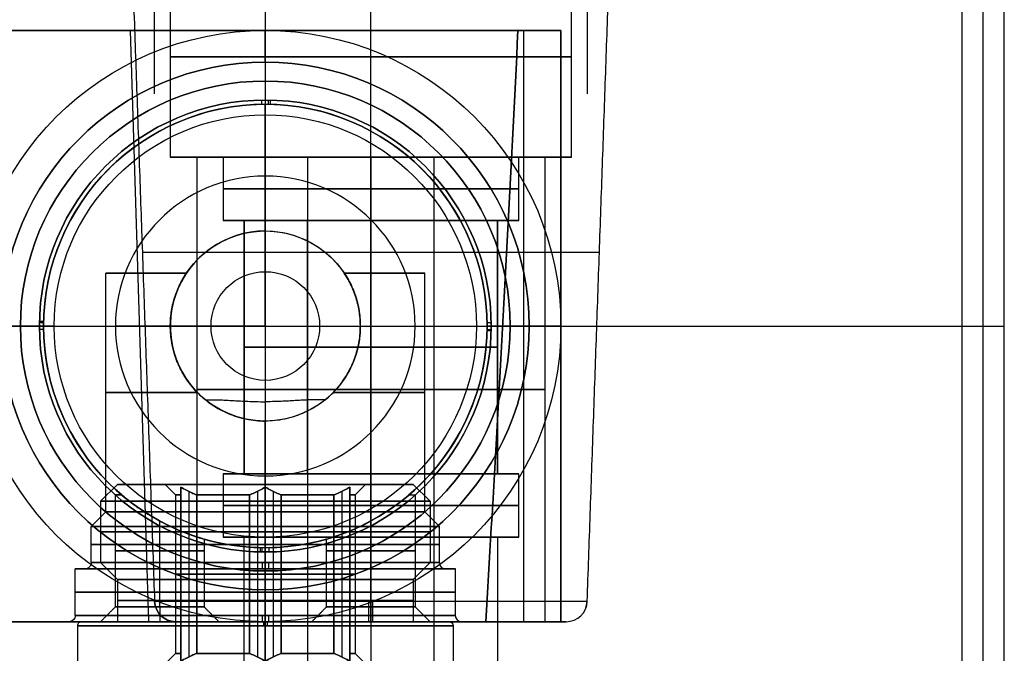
# Model space of a CAD drawing. Header units: centimetres. Extents: x -13.3 to 11.8, y -20.4 to 19.5.
# Tile 4 of 17: x -10.9 to -6.2, y -1.5 to 1.5. Entities that reach past the tile are written whole.
import ezdxf

# ---------------------------------------------------------------- set-up
doc = ezdxf.new("R2010")
doc.units = ezdxf.units.CM
doc.layers.add('Default', color=7, linetype='Continuous', true_color=0x000000)

# ---------------------------------------------------------------- blocks, each defined once
blk = doc.blocks.new('4322F21CRO_AF1')
at = {"layer": 'Default'}
for p, q in [((35, -35, 2.5), (35, 35, 2.5)), ((34, -34, 2.5), (34, 34, 2.5)), ((0, 33, 7), (0, 10.7, 7)), ((0, 33, 6), (0, 10.7, 6)), ((0, 14, 2), (0, 10.7, 2)), ((0, 14, 6), (0, 11.6, 6)), ((0, 11.6, 3.5), (0, 10.7, 3.5)), ((0, 10.5, 6.8), (0, 10.5, 6.2)), ((-33, 0, 7), (-10.7, 0, 7)), ((-33, 0, 6), (-10.7, 0, 6)), ((-10.7, 0, 2), (-14, 0, 2)), ((-11.6, 0, 6), (-14, 0, 6)), ((-11.6, 0, 6), (-11.6, 0, 3.5)), ((-10.7, 0, 3.5), (-11.6, 0, 3.5)), ((-10.5, 0, 3.3), (-10.5, 0, 2.2)), ((10.5, 0, 3.3), (10.5, 0, 2.2)), ((10.7, 0, 7), (33, 0, 7)), ((10.7, 0, 6), (33, 0, 6)), ((14, 0, 2), (10.7, 0, 2)), ((11.6, 0, 3.5), (10.7, 0, 3.5)), ((14, 0, 6), (11.6, 0, 6)), ((11.6, 0, 6), (11.6, 0, 3.5)), ((14, 0, 6), (14, 0, 2)), ((34, 0), (34, 0, 5)), ((34, 0), (35, 0)), ((35, 0), (35, 0, 5)), ((0, -10.5, 6.8), (0, -10.5, 6.2)), ((0, -10.7, 7), (0, -33, 7)), ((0, -10.7, 6), (0, -33, 6)), ((0, -10.7, 2), (0, -14, 2)), ((0, -10.7, 3.5), (0, -11.6, 3.5)), ((0, -11.6, 6), (0, -14, 6))]:
    blk.add_line(p, q, dxfattribs=at)
at = {"layer": 'Default', "extrusion": (0, 0, -1)}
for centre, radius, start, end in [((0, 0, -6), 14, 270, 90), ((0, 0, -2), 14, 270, 90), ((0, 0, -4), 14, 270, 90), ((0, 0, -2), 14, 90, 270), ((0, 0, -6), 14, 90, 270), ((0, 0, -4), 14, 90, 270), ((0, 0, -4.75), 11.6, 270, 90), ((0, 0, -4.75), 11.6, 90, 270), ((0, 0, -6), 10.7, 0, 180), ((0, 0, -2), 10.7, 270, 90), ((0, 0, -6.8), 10.5, 0, 180), ((0, 0, -6.5), 10.5, 0, 180), ((0, 0, -3.3), 10.5, 270, 90), ((0, 0, -2.75), 10.5, 270, 90), ((0, 0, -2), 10.7, 90, 270), ((0, 0, -3.3), 10.5, 90, 270), ((0, 0, -2.75), 10.5, 90, 270), ((0, 0, -6), 10.7, 180, 0), ((0, 0, -6.8), 10.5, 180, 0), ((0, 0, -6.5), 10.5, 180, 0)]:
    blk.add_arc(centre, radius, start, end, dxfattribs=at)
at = {"layer": 'Default'}
for centre, radius, start, end in [((0, 0, 3.5), 11.6, 90, 270), ((0, 0, 6), 11.6, 90, 270), ((0, 0, 6), 11.6, 270, 90), ((0, 0, 3.5), 11.6, 270, 90), ((0, 0, 7), 10.7, 0, 180), ((0, 0, 3.5), 10.7, 90, 270), ((0, 0, 6.2), 10.5, 0, 180), ((0, 0, 2.2), 10.5, 90, 270), ((0, 0, 3.5), 10.7, 270, 90), ((0, 0, 2.2), 10.5, 270, 90), ((0, 0, 7), 10.7, 180, 0), ((0, 0, 6.2), 10.5, 180, 0)]:
    blk.add_arc(centre, radius, start, end, dxfattribs=at)
at = {"layer": 'Default', "extrusion": (-0.99988, -0.01549, 0)}
blk.add_arc((-10.7, 6.8), 0.2, 0, 90, dxfattribs=at)
at = {"layer": 'Default', "extrusion": (-1, 0, 0)}
for centre, start, end in [((-10.7, 2.2), 270, 0), ((10.7, 2.2), 180, 270)]:
    blk.add_arc(centre, 0.2, start, end, dxfattribs=at)
at = {"layer": 'Default', "extrusion": (1, 0, 0)}
for centre, start, end in [((10.7, 3.3), 90, 180), ((-10.7, 3.3), 360, 90)]:
    blk.add_arc(centre, 0.2, start, end, dxfattribs=at)
at = {"layer": 'Default', "extrusion": (-0.999889, 0.014894, 0)}
blk.add_arc((-10.7, 3.3), 0.2, 0, 90, dxfattribs=at)
at = {"layer": 'Default', "extrusion": (-0.999758, 0.022004, 0)}
for centre in [(-10.7, 6.2), (-10.7, 2.2)]:
    blk.add_arc(centre, 0.2, 270, 0, dxfattribs=at)
at = {"layer": 'Default', "extrusion": (0, 1, 0)}
for centre, radius, start, end in [((10.7, 6.8), 0.2, 90, 180), ((-10.7, 6.2), 0.2, 270, 0), ((-33, 5), 2, 90, 180), ((10.7, 6.2), 0.2, 180, 270), ((-10.7, 6.8), 0.2, 0, 90), ((-33, 5), 1, 90, 180)]:
    blk.add_arc(centre, radius, start, end, dxfattribs=at)
at = {"layer": 'Default', "extrusion": (-0.014894, -0.999889, 0)}
blk.add_arc((-10.7, 3.3), 0.2, 0, 90, dxfattribs=at)
at = {"layer": 'Default', "extrusion": (-0.022004, -0.999758, 0)}
for centre in [(-10.7, 6.2), (-10.7, 2.2)]:
    blk.add_arc(centre, 0.2, 270, 0, dxfattribs=at)
at = {"layer": 'Default', "extrusion": (-0.01549, 0.99988, 0)}
blk.add_arc((-10.7, 6.8), 0.2, 0, 90, dxfattribs=at)
at = {"layer": 'Default', "extrusion": (0.01549, -0.99988, 0)}
blk.add_arc((-10.7, 6.8), 0.2, 0, 90, dxfattribs=at)
at = {"layer": 'Default', "extrusion": (0.022004, 0.999758, 0)}
for centre in [(-10.7, 6.2), (-10.7, 2.2)]:
    blk.add_arc(centre, 0.2, 270, 0, dxfattribs=at)
at = {"layer": 'Default', "extrusion": (0.014894, 0.999889, 0)}
blk.add_arc((-10.7, 3.3), 0.2, 0, 90, dxfattribs=at)
at = {"layer": 'Default', "extrusion": (0.999758, -0.022004, 0)}
for centre in [(-10.7, 6.2), (-10.7, 2.2)]:
    blk.add_arc(centre, 0.2, 270, 0, dxfattribs=at)
at = {"layer": 'Default', "extrusion": (0.999889, -0.014894, 0)}
blk.add_arc((-10.7, 3.3), 0.2, 0, 90, dxfattribs=at)
at = {"layer": 'Default', "extrusion": (0.99988, 0.01549, 0)}
blk.add_arc((-10.7, 6.8), 0.2, 0, 90, dxfattribs=at)
at = {"layer": 'Default'}
for points in [[(35, -35), (35, 0), (35, 35)], [(35, -35, 5), (35, 0, 5), (35, 35, 5)], [(34, -34, 5), (34, 0, 5), (34, 34, 5)], [(34, -34), (34, 0), (34, 34)], [(33, -33, 7), (33, 0, 7), (33, 33, 7)], [(33, -33, 6), (33, 0, 6), (33, 33, 6)], [(0, 14, 2), (0, 14, 4), (0, 14, 6)], [(0, 11.6, 3.5), (0, 11.6, 4.75), (0, 11.6, 6)], [(0, 10.5, 2.2), (0, 10.5, 2.75), (0, 10.5, 3.3)], [(-10.5, 0, 6.8), (-10.5, 0, 6.5), (-10.5, 0, 6.2)], [(10.5, 0, 6.2), (10.5, 0, 6.5), (10.5, 0, 6.8)], [(0, -10.5, 3.3), (0, -10.5, 2.75), (0, -10.5, 2.2)], [(0, -11.6, 6), (0, -11.6, 4.75), (0, -11.6, 3.5)], [(0, -14, 6), (0, -14, 4), (0, -14, 2)]]:
    blk.add_open_spline(points, degree=2, dxfattribs=at)
blk = doc.blocks.new('7245_CORPO_CENTR_PER_F243811')
at = {"layer": 'Default'}
for p, q in [((-14, 84.224), (-14, 89)), ((-14, 89), (14, 89)), ((0, 0.5, 14), (0, 89, 14)), ((0, 83, -14), (0, 89, -14)), ((0, 89, 14), (0, 89, -14)), ((14, 83.254), (14, 89)), ((14, 86, -14), (-14, 86, -14)), ((14, 84.518, -5), (-14, 85.382, -5)), ((-14, 83, -12.222), (14, 83, -12.222)), ((0, 83, -14), (0, 83, -11.237)), ((14, 74, 5.518), (-14, 74, 6.382)), ((-14, 65, -12.222), (14, 65, -12.222)), ((0, 0.5, -14), (0, 65, -14)), ((0, 65, -11.237), (0, 65, -14)), ((14, 56.3), (14, 64.746)), ((-14, 0.5), (-14, 63.776)), ((14, 63.482, -5), (-14, 62.618, -5)), ((0, 56.704), (0, 54, -4.5)), ((0, 56.704), (0, 54, 4.5)), ((11.5, 55.55), (11.5, 56)), ((0, 54, -4.5), (0, 53.062, -4.5)), ((0, 54, 4.5), (0, 53.062, 4.5)), ((-2.5, 41.987, 5.646), (-2.5, 52.013, 5.646)), ((-2.5, 41.987, -5.646), (-2.5, 52.013, -5.646)), ((8.8, 47, -7.55), (-2.5, 47, -7.55)), ((8.8, 47, 7.55), (-2.5, 47, 7.55)), ((-2.5, 47, 7.55), (-2.5, 47, 3.742)), ((-2.5, 47, -3.742), (-2.5, 47, -7.55)), ((8.8, 47, 7.55), (9.5, 47, 8.25)), ((8.8, 47, -7.55), (9.5, 47, -8.25)), ((11.2, 47, -8.25), (9.5, 47, -8.25)), ((11.2, 47, 8.25), (9.5, 47, 8.25)), ((11.5, 47, 9), (11.5, 47, 8.55)), ((11.5, 47, -8.55), (11.5, 47, -9)), ((13.7, 47, -9), (11.5, 47, -9)), ((13.7, 47, 9), (11.5, 47, 9)), ((-14, 44.75, 14), (14, 44.75, 14)), ((-14, 44.75, -14), (-14, 44.75, 14)), ((14, 44.75, 14), (14, 44.75, 9.024)), ((14, 44.75, -9.024), (14, 44.75, -14)), ((0, 40.939, -4.5), (0, 38.5, -4.5)), ((0, 40.939, 4.5), (0, 38.5, 4.5)), ((0, 38.5, 4.5), (0, 37, 7.098)), ((0, 38.5, -4.5), (0, 37, -7.098)), ((11.5, 38), (11.5, 38.45)), ((14, 0.5), (14, 37.7)), ((-7.098, 37), (-10, 37)), ((0, 37, -10), (0, 10.5, -10)), ((0, 37, 10), (0, 10.5, 10)), ((0, 37, 10), (0, 37, 7.098)), ((0, 37, -7.098), (0, 37, -10)), ((10, 37), (7.098, 37)), ((14, 32.75, -14), (-14, 32.75, -14)), ((0, 10.5, 10), (0, 10, 10.5)), ((0, 10.5, -10), (0, 10, -10.5)), ((0, 10, -10.5), (0, 4, -10.5)), ((0, 10, 10.5), (0, 4, 10.5)), ((13.3, 9.1, 5), (14, 9.8, 5)), ((13.3, 9.1, -5), (14, 9.8, -5)), ((13.3, 9.1, -5), (9.234, 9.1, -5)), ((13.3, 9.1, 5), (9.235, 9.1, 5)), ((8, 7.779, 6.95), (8, 6.221, 6.95)), ((8, 7.779, -6.95), (8, 6.221, -6.95)), ((8, 7, 7.1), (8, 7, 6.801)), ((8, 7, -6.801), (8, 7, -7.1)), ((13.3, 4.9, 5), (9.234, 4.9, 5)), ((13.3, 4.9, -5), (9.235, 4.9, -5)), ((13.3, 4.9, 5), (14, 4.2, 5)), ((13.3, 4.9, -5), (14, 4.2, -5)), ((0, 3.5, 10), (0, 4, 10.5)), ((0, 3.5, -10), (0, 4, -10.5)), ((0, 3.5, -10), (0, 0.5, -10)), ((0, 3.5, 10), (0, 0.5, 10)), ((-12.5, 0.5), (-14, 0.5)), ((-12.5, 0.5), (-12.5, 0)), ((0, 0.5, 10), (0, 0, 10.5)), ((0, 0.5, -10), (0, 0, -10.5)), ((0, 0.5, -14), (0, 0.5, -12.5)), ((0, 0.5, 12.5), (0, 0.5, 14)), ((14, 0.5), (12.5, 0.5)), ((12.5, 0.5), (12.5, 0)), ((-12.5, 0), (-10.5, 0)), ((0, 0, 12.5), (0, 0, 10.5)), ((0, 0, -10.5), (0, 0, -12.5)), ((10.5, 0), (12.5, 0))]:
    blk.add_line(p, q, dxfattribs=at)
at = {"layer": 'Default', "extrusion": (1, 0, 0)}
for centre, radius, start, end in [((74, -5, -14), 11.382, 322.2563, 217.7437), ((47, 0, 14), 9.3, 180, 0), ((47, 0, 14), 9.3, 0, 180), ((47, 0, 11.5), 8.55, 180, 0), ((47, 0, 11.5), 8.55, 0, 180), ((47, 0, -2.5), 7.55, 209.7083, 330.2917), ((47, 0, -2.5), 7.55, 29.7083, 150.2917), ((7, 5, 13.3), 2.1, 270, 90), ((7, -5, 13.3), 2.1, 270, 90), ((7, 5, 8), 2.1, 59.0362, 90), ((7, 5, 8), 2.1, 90, 120.9638), ((7, -5, 8), 2.1, 239.0362, 270), ((7, 5, 13.3), 2.1, 90, 270), ((7, -5, 13.3), 2.1, 90, 270)]:
    blk.add_arc(centre, radius, start, end, dxfattribs=at)
at = {"layer": 'Default', "extrusion": (-1, 0, 0)}
for centre, radius, start, end in [((-74, -5, -14), 10.518, 328.8301, 211.1699), ((-47, 0, -11.5), 9, 180, 0), ((-47, 0, -11.5), 9, 0, 180), ((-47, 0, -12.6), 9, 180, 0), ((-47, 0, -12.6), 9, 0, 180), ((-47, 0, -13.7), 9, 180, 0), ((-47, 0, -13.7), 9, 0, 180), ((-47, 0, -14), 9.3, 93.0909, 180), ((-47, 0, -9.5), 8.25, 0, 180), ((-47, 0, -9.5), 8.25, 180, 0), ((-47, 0, -10.35), 8.25, 180, 0), ((-47, 0, -10.35), 8.25, 0, 180), ((-47, 0, -11.2), 8.25, 180, 0), ((-47, 0, -11.2), 8.25, 0, 180), ((-47, 0, -8.8), 7.55, 180, 0), ((-47, 0, -8.8), 7.55, 0, 180), ((-47, 0, -3.15), 7.55, 205.1959, 334.7982), ((-47, 0, -3.15), 7.55, 25.2042, 154.8039), ((-7, 5, -14), 2.8, 90, 270), ((-7, -5, -14), 2.8, 90, 270), ((-7, 5, -10.65), 2.1, 90, 270), ((-7, -5, -10.65), 2.1, 90, 270), ((-7, -5, -8), 2.1, 239.0362, 270), ((-7, 5, -10.65), 2.1, 270, 90), ((-7, -5, -10.65), 2.1, 270, 90), ((-7, 5, -14), 2.8, 270, 90), ((-7, -5, -14), 2.8, 270, 90)]:
    blk.add_arc(centre, radius, start, end, dxfattribs=at)
at = {"layer": 'Default', "extrusion": (0, 0, -1)}
for centre, start, end in [((-13.7, 56.3), 180, 270), ((-11.2, 55.55), 180, 270), ((-11.2, 38.45), 90, 180), ((-13.7, 37.7), 90, 180)]:
    blk.add_arc(centre, 0.3, start, end, dxfattribs=at)
at = {"layer": 'Default', "extrusion": (0, -0.016678, 0.999861)}
blk.add_arc((13.7, 56.293, -0.784), 0.3, 270, 0, dxfattribs=at)
at = {"layer": 'Default', "extrusion": (0, -0.018194, 0.999834)}
blk.add_arc((11.2, 55.542, -0.855), 0.3, 270, 0, dxfattribs=at)
at = {"layer": 'Default', "extrusion": (0, -1, 0)}
for centre, radius, start, end in [((0, 0, -55.158), 2.572, 180, 0), ((0, 0, -55.158), 2.572, 0, 180), ((0, 0, -54), 4.5, 180, 321.0503), ((0, 0, -46.25), 4.5, 180, 236.251), ((0, 0, -46.25), 4.5, 123.749, 180), ((0, 0, -38.5), 4.5, 0, 180), ((0, 0, -38.5), 4.5, 180, 0), ((0, 0, -37), 10, 180, 0), ((0, 0, -37), 10, 0, 180), ((0, 0, -23.75), 10, 180, 0), ((0, 0, -23.75), 10, 0, 180), ((0, 0, -10.5), 10, 0, 180), ((0, 0, -10.5), 10, 180, 0), ((0, 0, -10), 10.5, 180, 0), ((0, 0, -10), 10.5, 0, 180), ((0, 0, -7), 10.5, 180, 319.6324), ((0, 0, -7), 10.5, 40.3676, 180), ((0, 0, -7), 10.5, 343.967, 0), ((0, 0, -7), 10.5, 0, 16.033), ((0, 0, -4), 10.5, 0, 180), ((0, 0, -4), 10.5, 180, 0), ((0, 0, -3.5), 10, 180, 0), ((0, 0, -3.5), 10, 0, 180), ((0, 0, -2), 10, 180, 0), ((0, 0, -2), 10, 0, 180), ((0, 0, -0.5), 10, 180, 0), ((0, 0, -0.5), 10, 0, 180), ((0, 0, -0.25), 12.5, 90, 270), ((0, 0, -0.25), 12.5, 270, 90), ((0, 0, 0), 10.5, 0, 180), ((0, 0, 0), 10.5, 180, 360)]:
    blk.add_arc(centre, radius, start, end, dxfattribs=at)
at = {"layer": 'Default', "extrusion": (0, 1, 0)}
for centre, radius, start, end in [((0, 0, 54), 4.5, 0, 141.0503), ((0, 0, 37), 7.098, 0, 180), ((0, 0, 37), 7.098, 180, 0), ((0, 0, 0.5), 12.5, 270, 90), ((0, 0, 0.5), 12.5, 90, 270), ((0, 0), 12.5, 270, 90), ((0, 0), 12.5, 90, 270)]:
    blk.add_arc(centre, radius, start, end, dxfattribs=at)
at = {"layer": 'Default', "extrusion": (0, 0.999834, 0.018194)}
blk.add_arc((-11.2, -9.405, 46.992), 0.3, 90, 180, dxfattribs=at)
at = {"layer": 'Default', "extrusion": (0, 0.999861, 0.016678)}
blk.add_arc((-13.7, -10.084, 46.993), 0.3, 90, 180, dxfattribs=at)
at = {"layer": 'Default', "extrusion": (0, -0.999834, -0.018194)}
blk.add_arc((11.2, 7.695, -46.992), 0.3, 270, 360, dxfattribs=at)
at = {"layer": 'Default', "extrusion": (0, -0.999861, -0.016678)}
blk.add_arc((13.7, 8.516, -46.993), 0.3, 270, 0, dxfattribs=at)
at = {"layer": 'Default', "extrusion": (0, 0.018194, -0.999834)}
blk.add_arc((-11.2, 38.442, 0.855), 0.3, 90, 180, dxfattribs=at)
at = {"layer": 'Default', "extrusion": (0, 0.016678, -0.999861)}
blk.add_arc((-13.7, 37.693, 0.784), 0.3, 90, 180, dxfattribs=at)
at = {"layer": 'Default'}
for points, degree in [([(-14, 89, 14), (-14, 44.75, 14), (-14, 0.5, 14)], 2), ([(14, 89, 14), (0, 89, 14), (-14, 89, 14)], 2), ([(-14, 89, -14), (-14, 86, -14), (-14, 83, -14)], 2), ([(-14, 89, 14), (-14, 89), (-14, 89, -14)], 2), ([(-14, 89, -14), (0, 89, -14), (14, 89, -14)], 2), ([(14, 89, 14), (14, 44.75, 14), (14, 0.5, 14)], 2), ([(14, 89, -14), (14, 89), (14, 89, 14)], 2), ([(14, 83, -14), (14, 86, -14), (14, 89, -14)], 2), ([(-14, 83, -14), (-14, 83, -12.983), (-14, 83, -11.967)], 2), ([(14, 83, -14), (0, 83, -14), (-14, 83, -14)], 2), ([(14, 83, -10.444), (11.065, 83, -10.619), (5.078, 83, -10.963), (-4.255, 83, -11.469), (-10.712, 83, -11.801), (-14, 83, -11.967)], 3), ([(14, 83, -10.444), (14, 83, -12.222), (14, 83, -14)], 2), ([(-14, 65, -14), (-14, 32.75, -14), (-14, 0.5, -14)], 2), ([(-14, 65, -11.967), (-14, 65, -12.983), (-14, 65, -14)], 2), ([(-14, 65, -14), (0, 65, -14), (14, 65, -14)], 2), ([(-14, 65, -11.967), (-10.714, 65, -11.801), (-4.258, 65, -11.469), (5.074, 65, -10.963), (11.064, 65, -10.619), (14, 65, -10.444)], 3), ([(14, 65, -14), (14, 65, -12.222), (14, 65, -10.444)], 2), ([(14, 0.5, -14), (14, 32.75, -14), (14, 65, -14)], 2), ([(0, 56.704), (-2.25, 55.352), (-4.5, 54)], 2), ([(0, 56.704), (1.792, 55.627), (3.585, 54.55)], 2), ([(11.5, 56), (12.6, 56), (13.7, 56)], 2), ([(9.5, 55.25), (9.15, 54.9), (8.8, 54.55)], 2), ([(9.5, 55.25), (10.35, 55.25), (11.2, 55.25)], 2), ([(3.5, 54, -2.829), (3.495, 54.035, -2.742), (3.489, 54.102, -2.567), (3.491, 54.193, -2.3), (3.501, 54.273, -2.033), (3.514, 54.343, -1.765), (3.53, 54.404, -1.485), (3.548, 54.459, -1.182), (3.566, 54.506, -0.844), (3.58, 54.54, -0.459), (3.585, 54.55, -0.159), (3.585, 54.55)], 3), ([(3.5, 54, 2.829), (3.495, 54.035, 2.741), (3.489, 54.103, 2.565), (3.491, 54.194, 2.296), (3.501, 54.275, 2.027), (3.515, 54.344, 1.758), (3.531, 54.406, 1.477), (3.549, 54.46, 1.174), (3.566, 54.506, 0.837), (3.58, 54.54, 0.454), (3.585, 54.55, 0.157), (3.585, 54.55)], 3), ([(3.585, 54.55), (6.192, 54.55), (8.8, 54.55)], 2), ([(-4.5, 38.5), (-4.5, 46.25), (-4.5, 54)], 2), ([(3.5, 54, -2.829), (3.326, 53.913, -3.044), (2.951, 53.735, -3.429), (2.29, 53.47, -3.901), (1.595, 53.256, -4.23), (0.888, 53.114, -4.431), (0.173, 53.051, -4.516), (-0.544, 53.073, -4.486), (-1.252, 53.178, -4.342), (-1.912, 53.347, -4.093), (-2.309, 53.485, -3.869), (-2.5, 53.558, -3.742)], 3), ([(3.5, 54, 2.829), (3.323, 53.912, 3.048), (2.941, 53.73, 3.438), (2.273, 53.464, 3.911), (1.571, 53.25, 4.239), (0.864, 53.11, 4.436), (0.151, 53.05, 4.516), (-0.559, 53.074, 4.484), (-1.261, 53.18, 4.339), (-1.916, 53.349, 4.091), (-2.311, 53.485, 3.868), (-2.5, 53.558, 3.742)], 3), ([(-2.5, 53.558, -3.742), (-2.5, 47, -3.742), (-2.5, 40.442, -3.742)], 2), ([(-2.5, 53.558, 3.742), (-2.5, 47, 3.742), (-2.5, 40.442, 3.742)], 2), ([(-2.5, 40.442, 3.742), (-2.301, 40.518, 3.875), (-1.884, 40.662, 4.108), (-1.191, 40.835, 4.361), (-0.448, 40.936, 4.499), (0.3, 40.946, 4.511), (1.049, 40.862, 4.398), (1.792, 40.692, 4.154), (2.526, 40.443, 3.756), (3.195, 40.154, 3.208), (3.748, 39.876, 2.54), (4.17, 39.644, 1.768), (4.439, 39.487, 0.905), (4.5, 39.45, 0.306), (4.5, 39.45)], 3), ([(-2.5, 40.442, -3.742), (-2.297, 40.52, -3.877), (-1.872, 40.666, -4.114), (-1.165, 40.841, -4.369), (-0.408, 40.94, -4.503), (0.356, 40.943, -4.508), (1.116, 40.851, -4.382), (1.861, 40.671, -4.124), (2.585, 40.42, -3.716), (3.238, 40.134, -3.164), (3.774, 39.862, -2.499), (4.182, 39.637, -1.738), (4.441, 39.486, -0.89), (4.5, 39.45, -0.301), (4.5, 39.45)], 3), ([(4.5, 39.45), (4.5, 38.975), (4.5, 38.5)], 2), ([(8.8, 39.45), (6.65, 39.45), (4.5, 39.45)], 2), ([(8.8, 39.45), (9.15, 39.1), (9.5, 38.75)], 2), ([(11.2, 38.75), (10.35, 38.75), (9.5, 38.75)], 2), ([(-4.5, 38.5), (-5.799, 37.75), (-7.098, 37)], 2), ([(7.098, 37), (5.799, 37.75), (4.5, 38.5)], 2), ([(13.7, 38), (12.6, 38), (11.5, 38)], 2), ([(-10, 10.5), (-10, 23.75), (-10, 37)], 2), ([(10, 37), (10, 23.75), (10, 10.5)], 2), ([(-10, 10.5), (-10.25, 10.25), (-10.5, 10)], 2), ([(10.5, 10), (10.25, 10.25), (10, 10.5)], 2), ([(-10.5, 4), (-10.5, 7), (-10.5, 10)], 2), ([(10.5, 10), (10.5, 7), (10.5, 4)], 2), ([(10.092, 7, -2.9), (10.092, 7.172, -2.9), (10.08, 7.505, -2.941), (10.026, 7.985, -3.122), (9.934, 8.402, -3.409), (9.793, 8.748, -3.798), (9.603, 8.988, -4.258), (9.364, 9.105, -4.76), (9.119, 9.104, -5.212), (8.878, 9.021, -5.612), (8.644, 8.878, -5.965), (8.415, 8.676, -6.284), (8.193, 8.413, -6.57), (8.061, 8.199, -6.729), (8, 8.08, -6.801)], 3), ([(8, 8.08, 6.801), (8.062, 8.202, 6.728), (8.198, 8.421, 6.563), (8.427, 8.689, 6.269), (8.663, 8.892, 5.938), (8.901, 9.033, 5.575), (9.145, 9.108, 5.167), (9.388, 9.099, 4.714), (9.622, 8.97, 4.214), (9.805, 8.723, 3.764), (9.941, 8.376, 3.388), (10.029, 7.965, 3.113), (10.08, 7.496, 2.94), (10.092, 7.169, 2.9), (10.092, 7, 2.9)], 3), ([(8, 8.08, -6.801), (8, 7, -6.801), (8, 5.92, -6.801)], 2), ([(8, 5.92, 6.801), (8, 7, 6.801), (8, 8.08, 6.801)], 2), ([(8, 5.92, -6.801), (8.062, 5.798, -6.728), (8.198, 5.579, -6.563), (8.427, 5.311, -6.269), (8.663, 5.108, -5.938), (8.901, 4.967, -5.575), (9.145, 4.892, -5.167), (9.388, 4.901, -4.714), (9.622, 5.03, -4.214), (9.805, 5.277, -3.764), (9.941, 5.624, -3.388), (10.029, 6.035, -3.113), (10.08, 6.504, -2.94), (10.092, 6.831, -2.9), (10.092, 7, -2.9)], 3), ([(10.092, 7, 2.9), (10.092, 6.828, 2.9), (10.08, 6.495, 2.941), (10.026, 6.015, 3.122), (9.934, 5.598, 3.409), (9.793, 5.252, 3.798), (9.603, 5.012, 4.258), (9.364, 4.895, 4.76), (9.119, 4.896, 5.212), (8.878, 4.979, 5.612), (8.644, 5.122, 5.965), (8.415, 5.324, 6.284), (8.193, 5.587, 6.57), (8.061, 5.801, 6.729), (8, 5.92, 6.801)], 3), ([(13.3, 7, 7.1), (10.65, 7, 7.1), (8, 7, 7.1)], 2), ([(8, 7, -7.1), (10.65, 7, -7.1), (13.3, 7, -7.1)], 2), ([(10.092, 7, 2.9), (11.696, 7, 2.9), (13.3, 7, 2.9)], 2), ([(13.3, 7, -2.9), (11.696, 7, -2.9), (10.092, 7, -2.9)], 2), ([(13.3, 7, 7.1), (13.65, 7, 7.45), (14, 7, 7.8)], 2), ([(14, 7, 2.2), (13.65, 7, 2.55), (13.3, 7, 2.9)], 2), ([(14, 7, -7.8), (13.65, 7, -7.45), (13.3, 7, -7.1)], 2), ([(13.3, 7, -2.9), (13.65, 7, -2.55), (14, 7, -2.2)], 2), ([(-10.5, 4), (-10.25, 3.75), (-10, 3.5)], 2), ([(10, 3.5), (10.25, 3.75), (10.5, 4)], 2), ([(-10, 0.5, 0), (-10, 2, 0), (-10, 3.5)], 2), ([(10, 3.5), (10, 2, 0), (10, 0.5, 0)], 2), ([(14, 0.5, 14), (0, 0.5, 14), (-14, 0.5, 14)], 2), ([(-14, 0.5, -14), (0, 0.5, -14), (14, 0.5, -14)], 2), ([(-14, 0.5, 14), (-14, 0.5), (-14, 0.5, -14)], 2), ([(-10, 0.5, 0), (-10.25, 0.25, 0), (-10.5, 0)], 2), ([(0, 0.5, 12.5), (0, 0.25, 12.5), (0, 0, 12.5)], 2), ([(0, 0, -12.5), (0, 0.25, -12.5), (0, 0.5, -12.5)], 2), ([(10.5, 0), (10.25, 0.25, 0), (10, 0.5, 0)], 2), ([(14, 0.5, 14), (14, 0.5), (14, 0.5, -14)], 2)]:
    blk.add_open_spline(points, degree=degree, dxfattribs=at)
blk = doc.blocks.new('6845_RAC_G1-2_EXT_DOC_THER_REV112')
at = {"layer": 'Default'}
for p, q in [((-9.1, 25), (-7.6, 25)), ((0, 25, 9.1), (0, 25, 7.6)), ((0, 25, -7.6), (0, 25, -9.1)), ((0, 25, 9.1), (0, 23.8, 10.3)), ((0, 25, -9.1), (0, 23.8, -10.3)), ((7.6, 25), (9.1, 25)), ((0, 9.1, 7), (0, 24.4, 7)), ((0, 9.1, -7), (0, 24.4, -7)), ((0, 18.4, 10.3), (0, 23.8, 10.3)), ((0, 18.4, -10.3), (0, 23.8, -10.3)), ((0, 17, -8.9), (0, 18.4, -10.3)), ((0, 17, 8.9), (0, 18.4, 10.3)), ((0, 6.7, 8.9), (0, 17, 8.9)), ((0, 6.7, -8.9), (0, 17, -8.9)), ((-6.4, 8.5), (-4.75, 8.5)), ((0, 8.5, 6.4), (0, 8.5, 4.75)), ((0, 8.5, -4.75), (0, 8.5, -6.4)), ((0, 8, 4.25), (0, 8.5, 4.75)), ((0, 8, -4.25), (0, 8.5, -4.75)), ((4.75, 8.5), (6.4, 8.5)), ((-4.4, 0.333, 0.378), (-4.4, 8.167, 0.378)), ((-4.4, 0.333, -0.378), (-4.4, 8.167, -0.378)), ((-2.528, 0.333, 3.622), (-2.528, 8.167, 3.622)), ((-2.528, 0.333, -3.622), (-2.528, 8.167, -3.622)), ((-1.873, 0.333, -4), (-1.873, 8.167, -4)), ((-1.873, 0.333, 4), (-1.873, 8.167, 4)), ((0, 0.5, 4.25), (0, 8, 4.25)), ((0, 0.5, -4.25), (0, 8, -4.25)), ((1.873, 0.333, -4), (1.873, 8.167, -4)), ((1.873, 0.333, 4), (1.873, 8.167, 4)), ((2.528, 0.333, -3.622), (2.528, 8.167, -3.622)), ((2.528, 0.333, 3.622), (2.528, 8.167, 3.622)), ((4.4, 0.333, -0.378), (4.4, 8.167, -0.378)), ((4.4, 0.333, 0.378), (4.4, 8.167, 0.378)), ((-8.7, 6.5), (-7, 6.5)), ((0, 4.5, 7), (0, 6.5, 7)), ((0, 4.5, -7), (0, 6.5, -7)), ((0, 6.5, 8.7), (0, 6.5, 7)), ((0, 6.5, -7), (0, 6.5, -8.7)), ((7, 6.5), (8.7, 6.5)), ((-4.619, 4.25), (-4.182, 4.25, 0.756)), ((-4.182, 4.25, -0.756), (-4.619, 4.25, 0)), ((-2.746, 4.25, 3.244), (-2.309, 4.25, 4)), ((-2.309, 4.25, -4), (-2.746, 4.25, -3.244)), ((-1.436, 4.25, -4), (-2.309, 4.25, -4)), ((-2.309, 4.25, 4), (-1.436, 4.25, 4)), ((0, 4.5, -7), (0, 3.7, -7.8)), ((0, 4.5, 7), (0, 3.7, 7.8)), ((2.309, 4.25, -4), (1.436, 4.25, -4)), ((1.436, 4.25, 4), (2.309, 4.25, 4)), ((2.746, 4.25, -3.244), (2.309, 4.25, -4)), ((2.309, 4.25, 4), (2.746, 4.25, 3.244)), ((4.619, 4.25), (4.182, 4.25, -0.756)), ((4.182, 4.25, 0.756), (4.619, 4.25, 0)), ((0, 0.8, 7.8), (0, 3.7, 7.8)), ((0, 0.8, -7.8), (0, 3.7, -7.8)), ((0, 0, -7), (0, 0.8, -7.8)), ((0, 0, 7), (0, 0.8, 7.8)), ((0, 0.5, 4.25), (0, 0, 4.75)), ((0, 0.5, -4.25), (0, 0, -4.75)), ((-7, 0), (-4.75, 0)), ((0, 0, 7), (0, 0, 4.75)), ((0, 0, -4.75), (0, 0, -7)), ((4.75, 0), (7, 0))]:
    blk.add_line(p, q, dxfattribs=at)
at = {"layer": 'Default', "extrusion": (0, 1, 0)}
for centre, radius, start, end in [((0, 0, 25), 9.1, 0, 180), ((0, 0, 25), 9.1, 180, 0), ((0, 0, 23.8), 10.3, 180, 0), ((0, 0, 21.1), 10.3, 0, 180), ((0, 0, 21.1), 10.3, 180, 0), ((0, 0, 16.75), 7, 0, 180), ((0, 0, 16.75), 7, 180, 0), ((0, 0, 11.85), 8.9, 0, 180), ((0, 0, 11.85), 8.9, 180, 0), ((0, 0, 9.1), 7, 0, 180), ((0, 0, 9.1), 7, 180, 0), ((0, 0, 8.5), 6.4, 180, 0), ((0, 0, 8.5), 6.4, 0, 180), ((0, 0, 8.5), 6.4, 180, 0), ((0, 0, 8.5), 6.4, 0, 180), ((0, 0, 8), 4.25, 10.2501, 49.7499), ((0, 0, 8), 4.25, 70.2501, 109.7499), ((0, 0, 8), 4.25, 130.2501, 169.7499), ((0, 0, 6.7), 8.9, 180, 0), ((0, 0, 6.7), 8.9, 0, 180), ((0, 0, 6.5), 8.7, 180, 0), ((0, 0, 6.5), 8.7, 0, 180), ((0, 0, 6.5), 8.7, 180, 0), ((0, 0, 6.5), 8.7, 0, 180), ((0, 0, 5.5), 7, 0, 180), ((0, 0, 5.5), 7, 180, 0), ((0, 0, 4.25), 4.25, 10.2501, 49.7499), ((0, 0, 4.25), 4.25, 310.2501, 349.7499), ((0, 0, 4.25), 4.25, 70.2501, 109.7499), ((0, 0, 4.25), 4.25, 250.2501, 289.7499), ((0, 0, 4.25), 4.25, 130.2501, 169.7499), ((0, 0, 4.25), 4.25, 190.2501, 229.7499), ((0, 0, 2.25), 7.8, 0, 180), ((0, 0, 2.25), 7.8, 180, 0), ((0, 0, 0.5), 4.25, 10.2501, 49.7499), ((0, 0, 0.5), 4.25, 70.2501, 109.7499), ((0, 0, 0.5), 4.25, 130.2501, 169.7499), ((0, 0, 0), 7, 180, 0), ((0, 0, 0), 7, 0, 180), ((0, 0, 0), 4.75, 0, 180)]:
    blk.add_arc(centre, radius, start, end, dxfattribs=at)
at = {"layer": 'Default', "extrusion": (0, -1, 0)}
for centre, radius, start, end in [((0, 0, -25), 7.6, 180, 0), ((0, 0, -25), 7.6, 0, 180), ((0, 0, -24.4), 7, 180, 0), ((0, 0, -24.4), 7, 0, 180), ((0, 0, -23.8), 10.3, 0, 180), ((0, 0, -18.4), 10.3, 180, 0), ((0, 0, -18.4), 10.3, 0, 180), ((0, 0, -17), 8.9, 0, 180), ((0, 0, -17), 8.9, 180, 0), ((0, 0, -8.5), 4.75, 0, 180), ((0, 0, -8.5), 4.75, 180, 0), ((0, 0, -8), 4.25, 190.2501, 229.7499), ((0, 0, -8), 4.25, 250.2501, 289.7499), ((0, 0, -8), 4.25, 310.2501, 349.7499), ((0, 0, -6.5), 7, 0, 180), ((0, 0, -6.5), 7, 180, 0), ((0, 0, -4.5), 7, 180, 0), ((0, 0, -4.5), 7, 0, 180), ((0, 0, -3.7), 7.8, 0, 180), ((0, 0, -3.7), 7.8, 180, 0), ((0, 0, -0.8), 7.8, 0, 180), ((0, 0, -0.8), 7.8, 180, 0), ((0, 0, -0.5), 4.25, 190.2501, 229.7499), ((0, 0, -0.5), 4.25, 250.2501, 289.7499), ((0, 0, -0.5), 4.25, 310.2501, 349.7499), ((0, 0, 0), 4.75, 180, 0)]:
    blk.add_arc(centre, radius, start, end, dxfattribs=at)
at = {"layer": 'Default', "extrusion": (0, 0, -1)}
for centre, radius, start, end in [((7.6, 24.4), 0.6, 90, 180), ((-7.6, 24.4), 0.6, 0, 90), ((6.4, 9.1), 0.6, 270, 0), ((-6.4, 9.1), 0.6, 180, 270), ((8.7, 6.7), 0.2, 270, 0), ((-8.7, 6.7), 0.2, 180, 270)]:
    blk.add_arc(centre, radius, start, end, dxfattribs=at)
at = {"layer": 'Default', "extrusion": (-0.011979, 0, -0.999928)}
blk.add_arc((7.6, 24.4), 0.6, 90, 180, dxfattribs=at)
at = {"layer": 'Default', "extrusion": (0.999928, 0, -0.011979)}
blk.add_arc((24.4, -7.6), 0.6, 0, 90, dxfattribs=at)
at = {"layer": 'Default', "extrusion": (-0.999928, 0, 0.011979)}
blk.add_arc((-24.4, 7.6), 0.6, 180, 270, dxfattribs=at)
at = {"layer": 'Default', "extrusion": (0.011979, 0, 0.999928)}
blk.add_arc((7.6, 24.4), 0.6, 90, 180, dxfattribs=at)
at = {"layer": 'Default', "extrusion": (0.008839, 0, -0.999961)}
blk.add_arc((6.4, 9.1), 0.6, 270, 0, dxfattribs=at)
at = {"layer": 'Default', "extrusion": (-0.999961, 0, -0.008839)}
blk.add_arc((-9.1, 6.4), 0.6, 360, 90, dxfattribs=at)
at = {"layer": 'Default', "extrusion": (0.999961, 0, 0.008839)}
blk.add_arc((9.1, -6.4), 0.6, 180, 270, dxfattribs=at)
at = {"layer": 'Default', "extrusion": (-0.008839, 0, 0.999961)}
blk.add_arc((6.4, 9.1), 0.6, 270, 0, dxfattribs=at)
at = {"layer": 'Default', "extrusion": (-0.009421, 0, -0.999956)}
blk.add_arc((8.7, 6.7), 0.2, 270, 0, dxfattribs=at)
at = {"layer": 'Default', "extrusion": (0.999956, 0, -0.009421)}
blk.add_arc((6.7, -8.7), 0.2, 180, 270, dxfattribs=at)
at = {"layer": 'Default', "extrusion": (-0.999956, 0, 0.009421)}
blk.add_arc((-6.7, 8.7), 0.2, 360, 90, dxfattribs=at)
at = {"layer": 'Default', "extrusion": (0.009421, 0, 0.999956)}
blk.add_arc((8.7, 6.7), 0.2, 270, 0, dxfattribs=at)
at = {"layer": 'Default'}
for points, degree in [([(-9.1, 25), (-9.7, 24.4), (-10.3, 23.8)], 2), ([(10.3, 23.8), (9.7, 24.4), (9.1, 25)], 2), ([(-7, 24.4), (-7, 16.75), (-7, 9.1)], 2), ([(7, 9.1), (7, 16.75), (7, 24.4)], 2), ([(-10.3, 23.8), (-10.3, 21.1), (-10.3, 18.4)], 2), ([(10.3, 18.4), (10.3, 21.1), (10.3, 23.8)], 2), ([(-8.9, 17), (-9.6, 17.7), (-10.3, 18.4)], 2), ([(10.3, 18.4), (9.6, 17.7), (8.9, 17)], 2), ([(-8.9, 17), (-8.9, 11.85), (-8.9, 6.7)], 2), ([(8.9, 6.7), (8.9, 11.85), (8.9, 17)], 2), ([(-4.75, 8.5), (-4.684, 8.434, 0), (-4.619, 8.369, 0)], 2), ([(4.619, 8.369, 0), (4.684, 8.434, 0), (4.75, 8.5)], 2), ([(-4.619, 8.369, 0), (-4.568, 8.318, 0.089), (-4.467, 8.222, 0.263), (-4.322, 8.1, 0.514), (-4.228, 8.031, 0.676), (-4.182, 8, 0.756)], 3), ([(-4.619, 8.369, 0), (-4.619, 4.25), (-4.619, 0.131)], 2), ([(-4.619, 8.369, 0), (-4.568, 8.318, -0.088), (-4.467, 8.222, -0.262), (-4.323, 8.1, -0.513), (-4.229, 8.031, -0.676), (-4.182, 8, -0.756)], 3), ([(-4.182, 0.5, 0.756), (-4.182, 4.25, 0.756), (-4.182, 8, 0.756)], 2), ([(-4.182, 8, -0.756), (-4.182, 4.25, -0.756), (-4.182, 0.5, -0.756)], 2), ([(-2.746, 8, 3.244), (-2.7, 8.031, 3.324), (-2.605, 8.1, 3.487), (-2.461, 8.223, 3.738), (-2.36, 8.318, 3.912), (-2.309, 8.369, 4)], 3), ([(-2.746, 8, -3.244), (-2.7, 8.031, -3.324), (-2.606, 8.1, -3.486), (-2.461, 8.222, -3.737), (-2.361, 8.318, -3.911), (-2.309, 8.369, -4)], 3), ([(-2.746, 8, 3.244), (-2.746, 4.25, 3.244), (-2.746, 0.5, 3.244)], 2), ([(-2.746, 0.5, -3.244), (-2.746, 4.25, -3.244), (-2.746, 8, -3.244)], 2), ([(-2.309, 0.131, 4), (-2.309, 4.25, 4), (-2.309, 8.369, 4)], 2), ([(-2.309, 8.369, -4), (-2.309, 4.25, -4), (-2.309, 0.131, -4)], 2), ([(-2.309, 8.369, -4), (-2.207, 8.318, -4), (-2.007, 8.223, -4), (-1.717, 8.1, -4), (-1.529, 8.031, -4), (-1.436, 8, -4)], 3), ([(-2.309, 8.369, 4), (-2.207, 8.318, 4), (-2.006, 8.222, 4), (-1.716, 8.1, 4), (-1.528, 8.031, 4), (-1.436, 8, 4)], 3), ([(-1.436, 8, -4), (-1.436, 4.25, -4), (-1.436, 0.5, -4)], 2), ([(-1.436, 8, 4), (-1.436, 4.25, 4), (-1.436, 0.5, 4)], 2), ([(1.436, 8, -4), (1.528, 8.031, -4), (1.716, 8.1, -4), (2.006, 8.222, -4), (2.207, 8.318, -4), (2.309, 8.369, -4)], 3), ([(1.436, 8, 4), (1.529, 8.031, 4), (1.717, 8.1, 4), (2.007, 8.223, 4), (2.207, 8.318, 4), (2.309, 8.369, 4)], 3), ([(1.436, 0.5, -4), (1.436, 4.25, -4), (1.436, 8, -4)], 2), ([(1.436, 0.5, 4), (1.436, 4.25, 4), (1.436, 8, 4)], 2), ([(2.309, 8.369, -4), (2.309, 4.25, -4), (2.309, 0.131, -4)], 2), ([(2.309, 8.369, -4), (2.36, 8.318, -3.912), (2.461, 8.223, -3.738), (2.605, 8.1, -3.487), (2.7, 8.031, -3.324), (2.746, 8, -3.244)], 3), ([(2.309, 8.369, 4), (2.309, 4.25, 4), (2.309, 0.131, 4)], 2), ([(2.309, 8.369, 4), (2.361, 8.318, 3.911), (2.461, 8.222, 3.737), (2.606, 8.1, 3.486), (2.7, 8.031, 3.324), (2.746, 8, 3.244)], 3), ([(2.746, 8, -3.244), (2.746, 4.25, -3.244), (2.746, 0.5, -3.244)], 2), ([(2.746, 0.5, 3.244), (2.746, 4.25, 3.244), (2.746, 8, 3.244)], 2), ([(4.182, 8, -0.756), (4.228, 8.031, -0.676), (4.322, 8.1, -0.514), (4.467, 8.222, -0.263), (4.568, 8.318, -0.089), (4.619, 8.369, 0)], 3), ([(4.182, 8, 0.756), (4.229, 8.031, 0.676), (4.323, 8.1, 0.513), (4.467, 8.222, 0.262), (4.568, 8.318, 0.088), (4.619, 8.369, 0)], 3), ([(4.182, 0.5, -0.756), (4.182, 4.25, -0.756), (4.182, 8, -0.756)], 2), ([(4.182, 8, 0.756), (4.182, 4.25, 0.756), (4.182, 0.5, 0.756)], 2), ([(4.619, 8.369, 0), (4.619, 4.25), (4.619, 0.131)], 2), ([(-7, 6.5), (-7, 5.5), (-7, 4.5)], 2), ([(7, 4.5), (7, 5.5), (7, 6.5)], 2), ([(-7.8, 3.7), (-7.4, 4.1), (-7, 4.5)], 2), ([(7, 4.5), (7.4, 4.1), (7.8, 3.7)], 2), ([(-7.8, 3.7), (-7.8, 2.25), (-7.8, 0.8)], 2), ([(7.8, 0.8), (7.8, 2.25), (7.8, 3.7)], 2), ([(-7, 0), (-7.4, 0.4), (-7.8, 0.8)], 2), ([(-4.619, 0.131), (-4.568, 0.182, 0.088), (-4.467, 0.278, 0.262), (-4.323, 0.4, 0.513), (-4.229, 0.469, 0.676), (-4.182, 0.5, 0.756)], 3), ([(-4.182, 0.5, -0.756), (-4.228, 0.469, -0.676), (-4.322, 0.4, -0.514), (-4.467, 0.278, -0.263), (-4.568, 0.182, -0.089), (-4.619, 0.131)], 3), ([(-2.746, 0.5, 3.244), (-2.7, 0.469, 3.324), (-2.606, 0.4, 3.486), (-2.461, 0.278, 3.737), (-2.361, 0.182, 3.911), (-2.309, 0.131, 4)], 3), ([(-2.309, 0.131, -4), (-2.36, 0.182, -3.912), (-2.461, 0.277, -3.738), (-2.605, 0.4, -3.487), (-2.7, 0.469, -3.324), (-2.746, 0.5, -3.244)], 3), ([(-1.436, 0.5, -4), (-1.528, 0.469, -4), (-1.716, 0.4, -4), (-2.006, 0.278, -4), (-2.207, 0.182, -4), (-2.309, 0.131, -4)], 3), ([(-1.436, 0.5, 4), (-1.529, 0.469, 4), (-1.717, 0.4, 4), (-2.007, 0.277, 4), (-2.207, 0.182, 4), (-2.309, 0.131, 4)], 3), ([(2.309, 0.131, -4), (2.207, 0.182, -4), (2.007, 0.277, -4), (1.717, 0.4, -4), (1.529, 0.469, -4), (1.436, 0.5, -4)], 3), ([(2.309, 0.131, 4), (2.207, 0.182, 4), (2.006, 0.278, 4), (1.716, 0.4, 4), (1.528, 0.469, 4), (1.436, 0.5, 4)], 3), ([(2.746, 0.5, -3.244), (2.7, 0.469, -3.324), (2.606, 0.4, -3.486), (2.461, 0.278, -3.737), (2.361, 0.182, -3.911), (2.309, 0.131, -4)], 3), ([(2.309, 0.131, 4), (2.36, 0.182, 3.912), (2.461, 0.277, 3.738), (2.605, 0.4, 3.487), (2.7, 0.469, 3.324), (2.746, 0.5, 3.244)], 3), ([(4.619, 0.131), (4.568, 0.182, -0.088), (4.467, 0.278, -0.262), (4.323, 0.4, -0.513), (4.229, 0.469, -0.676), (4.182, 0.5, -0.756)], 3), ([(4.182, 0.5, 0.756), (4.228, 0.469, 0.676), (4.322, 0.4, 0.514), (4.467, 0.278, 0.263), (4.568, 0.182, 0.089), (4.619, 0.131)], 3), ([(7.8, 0.8), (7.4, 0.4), (7, 0)], 2), ([(-4.619, 0.131), (-4.684, 0.066), (-4.75, 0)], 2), ([(4.75, 0), (4.684, 0.066), (4.619, 0.131)], 2)]:
    blk.add_open_spline(points, degree=degree, dxfattribs=at)
blk = doc.blocks.new('6845MON_ASM192021')
at = {"layer": 'Default'}
blk.add_blockref('6845_RAC_G1-2_EXT_DOC_THER_REV112', (0, 0), dxfattribs=at)
blk = doc.blocks.new('A2438_3_AF3_ASM')
at = {"layer": 'Default'}
blk.add_blockref('7245_CORPO_CENTR_PER_F243811', (0, 0), dxfattribs=at)
at = {"layer": 'Default', "rotation": 270}
blk.add_blockref('6845MON_ASM192021', (7.5, 47), dxfattribs=at)
blk = doc.blocks.new('M0145_RACC_CONICO_1_2_L34_R001415')
at = {"layer": 'Default'}
for p, q in [((0, 0.965, 10.246), (0, 34, 11.4)), ((0, 0.965, -10.246), (0, 34, -11.4)), ((0, 22, 9.5), (0, 31.5, 9.5)), ((0, 22, -9.5), (0, 31.5, -9.5)), ((-9.5, 22), (-8.25, 22)), ((0, 0, 8.25), (0, 22, 8.25)), ((0, 0, -8.25), (0, 22, -8.25)), ((0, 22, 9.5), (0, 22, 8.25)), ((0, 22, -8.25), (0, 22, -9.5)), ((8.25, 22), (9.5, 22)), ((-9.247, 0), (-8.25, 0)), ((0, 0, 9.247), (0, 0, 8.25)), ((0, 0, -8.25), (0, 0, -9.247)), ((8.25, 0), (9.247, 0))]:
    blk.add_line(p, q, dxfattribs=at)
at = {"layer": 'Default', "extrusion": (0, 1, 0)}
for centre, radius, start, end in [((0, 0, 26.75), 9.5, 0, 180), ((0, 0, 26.75), 9.5, 180, 0), ((0, 0, 22), 9.5, 0, 180), ((0, 0, 22), 9.5, 180, 0), ((0, 0, 17.483), 10.823, 180, 0), ((0, 0, 11), 8.25, 0, 180), ((0, 0, 11), 8.25, 180, 0), ((0, 0, 0.965), 10.246, 0, 180), ((0, 0), 9.247, 0, 180), ((0, 0), 9.247, 180, 0)]:
    blk.add_arc(centre, radius, start, end, dxfattribs=at)
at = {"layer": 'Default', "extrusion": (0, -1, 0)}
for centre, radius, start, end in [((0, 0, -22), 8.25, 0, 180), ((0, 0, -22), 8.25, 180, 0), ((0, 0, -0.965), 10.246, 180, 0), ((0, 0), 8.25, 0, 180), ((0, 0), 8.25, 180, 0)]:
    blk.add_arc(centre, radius, start, end, dxfattribs=at)
at = {"layer": 'Default'}
for centre, start, end in [((-9.247, 1), 182, 270), ((9.247, 1), 270, 358)]:
    blk.add_arc(centre, 1, start, end, dxfattribs=at)
at = {"layer": 'Default', "extrusion": (-0.009473, 0, -0.999955)}
blk.add_arc((9.247, 1), 1, 270, 358, dxfattribs=at)
at = {"layer": 'Default', "extrusion": (0.999955, 0, -0.009473)}
blk.add_arc((1, -9.247), 1, 180, 268, dxfattribs=at)
at = {"layer": 'Default', "extrusion": (-0.999955, 0, 0.009473)}
blk.add_arc((-1, 9.247), 1, 0, 88, dxfattribs=at)
at = {"layer": 'Default', "extrusion": (0.009473, 0, 0.999955)}
blk.add_arc((9.247, 1), 1, 270, 358, dxfattribs=at)
at = {"layer": 'Default'}
for points in [[(-11.4, 34), (-10.823, 17.483), (-10.246, 0.965)], [(10.246, 0.965), (10.823, 17.483), (11.4, 34)], [(-9.5, 31.5), (-9.5, 26.75), (-9.5, 22)], [(9.5, 22), (9.5, 26.75), (9.5, 31.5)], [(-8.25, 22), (-8.25, 11), (-8.25, 0)], [(8.25, 0), (8.25, 11), (8.25, 22)]]:
    blk.add_open_spline(points, degree=2, dxfattribs=at)
blk = doc.blocks.new('FLESSIBILE_1500_TRECCIA_12_AF116')
at = {"layer": 'Default'}
for p, q in [((0, 18, -6), (0, 70.668, -6)), ((0, 18, 6), (0, 70.668, 6)), ((0, 0, 3), (0, 70.663, 3)), ((0, 0, -3), (0, 70.663, -3)), ((-7, 18), (-6, 18)), ((0, 15, 7), (0, 18, 7)), ((0, 15, -7), (0, 18, -7)), ((0, 18, 7), (0, 18, 6)), ((0, 18, -6), (0, 18, -7)), ((6, 18), (7, 18)), ((-6, 15), (-7, 15)), ((-6, 15), (-6, 3)), ((-3, 15, 5.196), (-3, 3, 5.196)), ((-3, 15, -5.196), (-3, 3, -5.196)), ((0, 15, -7), (0, 15, -6.928)), ((0, 15, 6.928), (0, 15, 7)), ((3, 15, -5.196), (3, 3, -5.196)), ((3, 15, 5.196), (3, 3, 5.196)), ((7, 15), (6, 15)), ((6, 15), (6, 3)), ((0, 9, 6.928), (-6, 9, 3.464)), ((-6, 9, 3.464), (-6, 9, -3.464)), ((-6, 9, -3.464), (0, 9, -6.928)), ((0, 9, -6.928), (6, 9, -3.464)), ((6, 9, 3.464), (0, 9, 6.928)), ((6, 9, -3.464), (6, 9, 3.464)), ((-7, 3), (-6, 3)), ((0, 0, 7), (0, 3, 7)), ((0, 0, -7), (0, 3, -7)), ((0, 3, -7), (0, 3, -6.928)), ((0, 3, 6.928), (0, 3, 7)), ((6, 3), (7, 3)), ((-7, 0), (-3, 0)), ((0, 0, 7), (0, 0, 3)), ((0, 0, -3), (0, 0, -7)), ((3, 0), (7, 0))]:
    blk.add_line(p, q, dxfattribs=at)
at = {"layer": 'Default', "extrusion": (0, -1, 0)}
for centre, radius, start, end in [((0, 0, -18), 7, 0, 180), ((0, 0, -18), 7, 180, 0), ((0, 0, -18), 6, 180, 0), ((0, 0, -18), 6, 0, 180), ((0, 0, -3), 7, 0, 180), ((0, 0, -3), 7, 180, 0)]:
    blk.add_arc(centre, radius, start, end, dxfattribs=at)
at = {"layer": 'Default', "extrusion": (0, 1, 0)}
for centre, radius, start, end in [((0, 0, 16.5), 7, 0, 180), ((0, 0, 16.5), 7, 180, 0), ((0, 0, 15), 7, 0, 180), ((0, 0, 15), 7, 180, 0), ((0, 0, 1.5), 7, 0, 180), ((0, 0, 1.5), 7, 180, 0), ((0, 0), 7, 0, 180), ((0, 0), 7, 180, 0), ((0, 0), 3, 0, 180), ((0, 0), 3, 180, 0)]:
    blk.add_arc(centre, radius, start, end, dxfattribs=at)
at = {"layer": 'Default'}
for points in [[(6, 73.995), (6, 45.998), (6, 18)], [(3, 0), (3, 35.672), (3, 71.345)], [(-3, 70.007), (-3, 35.004), (-3, 0)], [(-6, 18), (-6, 42.678), (-6, 67.357)], [(-7, 18), (-7, 16.5), (-7, 15)], [(7, 15), (7, 16.5), (7, 18)], [(-6, 15, 3.464), (-6, 15), (-6, 15, -3.464)], [(0, 15, 6.928), (-3, 15, 5.196), (-6, 15, 3.464)], [(-6, 3, 3.464), (-6, 9, 3.464), (-6, 15, 3.464)], [(-6, 3, -3.464), (-6, 9, -3.464), (-6, 15, -3.464)], [(-6, 15, -3.464), (-3, 15, -5.196), (0, 15, -6.928)], [(6, 15, -3.464), (3, 15, -5.196), (0, 15, -6.928)], [(0, 15, -6.928), (0, 9, -6.928), (0, 3, -6.928)], [(0, 15, 6.928), (0, 9, 6.928), (0, 3, 6.928)], [(6, 15, 3.464), (3, 15, 5.196), (0, 15, 6.928)], [(6, 3, -3.464), (6, 9, -3.464), (6, 15, -3.464)], [(6, 15, -3.464), (6, 15), (6, 15, 3.464)], [(6, 15, 3.464), (6, 9, 3.464), (6, 3, 3.464)], [(-7, 3), (-7, 1.5), (-7, 0)], [(-6, 3, -3.464), (-6, 3), (-6, 3, 3.464)], [(-6, 3, 3.464), (-3, 3, 5.196), (0, 3, 6.928)], [(0, 3, -6.928), (-3, 3, -5.196), (-6, 3, -3.464)], [(0, 3, -6.928), (3, 3, -5.196), (6, 3, -3.464)], [(0, 3, 6.928), (3, 3, 5.196), (6, 3, 3.464)], [(6, 3, 3.464), (6, 3), (6, 3, -3.464)], [(7, 0), (7, 1.5), (7, 3)]]:
    blk.add_open_spline(points, degree=2, dxfattribs=at)
blk = doc.blocks.new('6452N_FLES_FC1_2_FC1_2_NEW_ASM2324')
at = {"layer": 'Default'}
blk.add_blockref('M0145_RACC_CONICO_1_2_L34_R001415', (0, 0), dxfattribs=at)
at = {"layer": 'Default', "rotation": 180}
blk.add_blockref('FLESSIBILE_1500_TRECCIA_12_AF116', (0, 22), dxfattribs=at)
blk = doc.blocks.new('Z220318')
at = {"layer": 'Default'}
for p, q in [((-10.25, 0, -9), (-10.25, 0)), ((10.25, 0, -9), (10.25, 0))]:
    blk.add_line(p, q, dxfattribs=at)
for points in [[(0, 10.25, -9), (0, 10.25, -4.5), (0, 10.25)], [(0, -10.25), (0, -10.25, -4.5), (0, -10.25, -9)]]:
    blk.add_open_spline(points, degree=2, dxfattribs=at)
blk = doc.blocks.new('F3989WX9_ASM')
at = {"layer": 'Default'}
for name, p in [('4322F21CRO_AF1', (-97.5, 0, 90)), ('6452N_FLES_FC1_2_FC1_2_NEW_ASM2324', (-92.5, -14, 171))]:
    blk.add_blockref(name, p, dxfattribs=at)
at = {"layer": 'Default', "extrusion": (0, 1, 0), "rotation": 270}
blk.add_blockref('Z220318', (92.5, 171, 20), dxfattribs=at)
at = {"layer": 'Default', "extrusion": (-1, 0, 0)}
blk.add_blockref('A2438_3_AF3_ASM', (0, 97, 97.5), dxfattribs=at)

msp = doc.modelspace()

# ---------------------------------------------------------------- block references
at = {"layer": 'Default', "xscale": 0.1, "yscale": 0.1, "zscale": 0.1}
msp.add_blockref('F3989WX9_ASM', (0, 0), dxfattribs=at)

doc.saveas('drawing.dxf')
